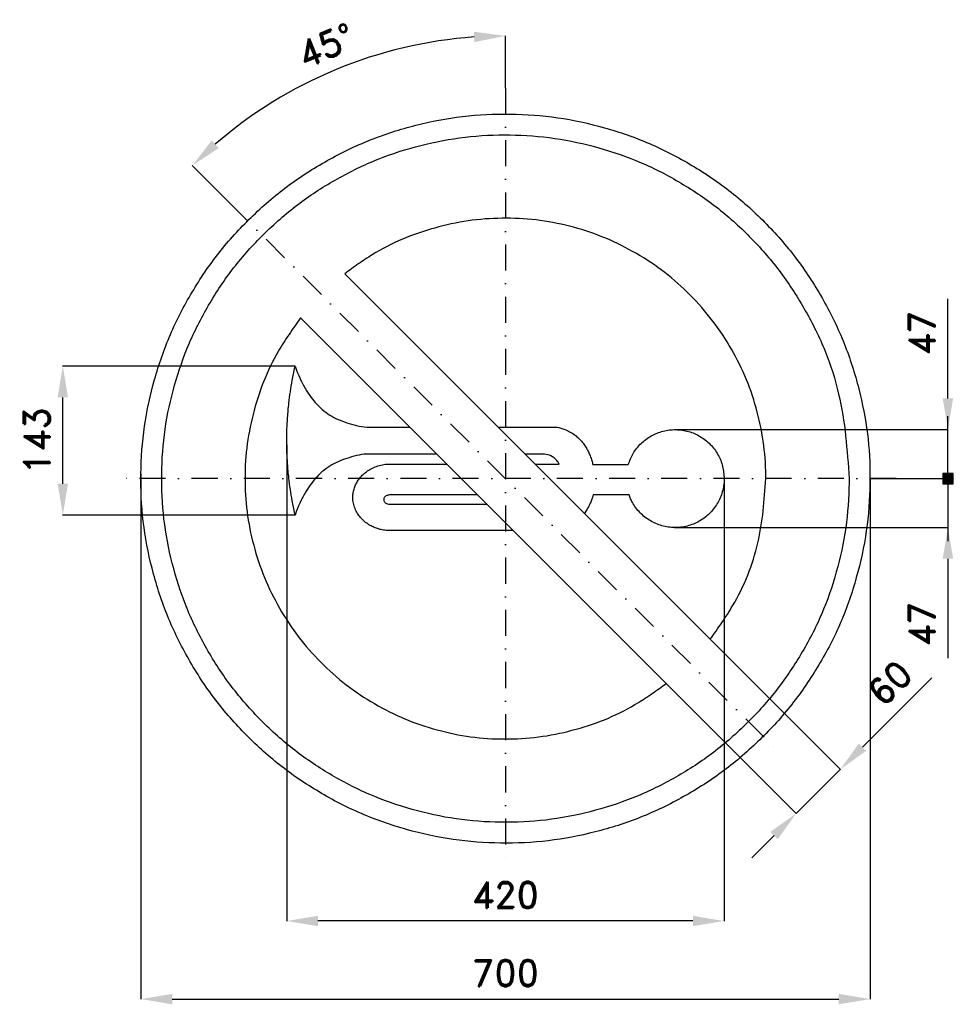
# Model space of a CAD drawing. Header units: millimetres. Extents: x -466 to 430, y -505 to 441.
import ezdxf

# ---------------------------------------------------------------- set-up
doc = ezdxf.new("R2010")
doc.units = ezdxf.units.MM
doc.header["$LTSCALE"] = 5
doc.linetypes.add('ČERCHOVANÁX2', pattern=[2, 1, -0.5, 0, -0.5])
doc.layers.add('Kóty', color=2, linetype='Continuous')
doc.layers.add('Značka', color=7, linetype='Continuous')
doc.styles.get("Standard").update_dxf_attribs({"font": 'romand.shx', "height": 25})
doc.dimstyles.get("Standard").update_dxf_attribs({"dimtxt": 25, "dimasz": 30, "dimexe": 0.18, "dimexo": 0.0625, "dimgap": 12.5, "dimtad": 1, "dimdec": 0, "dimzin": 0, "dimdsep": 46, "dimtxsty": 'Standard', "dimcen": 0.09, "dimadec": 0, "dimazin": 0, "dimtfac": 1, "dimtdec": 0, "dimtofl": 0, "dimtmove": 0, "dimatfit": 3, "dimfxl": 1, "dimtolj": 1, "dimtzin": 0, "dimarcsym": 0})

# ---------------------------------------------------------------- blocks, each defined once
blk = doc.blocks.new('*D2')
at = {"layer": 'Defpoints', "color": 0, "transparency": 16777216}
for p in [(-349.92, 4.7), (350.05, 0.12), (350.05, -499.82)]:
    blk.add_point(p, dxfattribs=at)
at = {"layer": 'Kóty', "color": 0, "lineweight": -2, "transparency": 16777216}
for p, q in [((-349.92, 4.64), (-349.92, -500)), ((350.05, 0.06), (350.05, -500)), ((-319.92, -499.82), (320.05, -499.82))]:
    blk.add_line(p, q, dxfattribs=at)
at = {"layer": 'Kóty', "color": 0, "transparency": 16777216}
for points in [[(-319.92, -494.82), (-319.92, -504.82), (-349.92, -499.82)], [(320.05, -494.82), (320.05, -504.82), (350.05, -499.82)]]:
    blk.add_solid(points, dxfattribs=at)
at = {"layer": 'Kóty', "color": 0, "transparency": 16777216, "insert": (0.06, -474.82), "char_height": 25, "attachment_point": 5}
blk.add_mtext('\\A1;700', dxfattribs=at)
blk = doc.blocks.new('*D3')
at = {"layer": 'Defpoints', "color": 0, "transparency": 16777216}
for p in [(-424.98, 108), (-201.97, 108), (-201.97, -35)]:
    blk.add_point(p, dxfattribs=at)
at = {"layer": 'Kóty', "color": 0, "lineweight": -2, "transparency": 16777216}
for p, q in [((-202.0325, 108), (-425.16, 108)), ((-424.98, -5), (-424.98, 78)), ((-202.0325, -35), (-425.16, -35))]:
    blk.add_line(p, q, dxfattribs=at)
at = {"layer": 'Kóty', "color": 0, "transparency": 16777216}
for points in [[(-429.98, 78), (-419.98, 78), (-424.98, 108)], [(-429.98, -5), (-419.98, -5), (-424.98, -35)]]:
    blk.add_solid(points, dxfattribs=at)
at = {"layer": 'Kóty', "color": 0, "transparency": 16777216, "insert": (-449.98, 36.5), "char_height": 25, "attachment_point": 5, "rotation": 90}
blk.add_mtext('\\A1;143', dxfattribs=at)
blk = doc.blocks.new('*D4')
at = {"layer": 'Defpoints', "color": 0, "transparency": 16777216}
for p in [(-210.01, 32.4), (209.99, -0.61), (-210.01, -424.82)]:
    blk.add_point(p, dxfattribs=at)
at = {"layer": 'Kóty', "color": 0, "lineweight": -2, "transparency": 16777216}
for p, q in [((-210.01, 32.34), (-210.01, -425)), ((209.99, -0.67), (209.99, -425)), ((179.99, -424.82), (-180.01, -424.82))]:
    blk.add_line(p, q, dxfattribs=at)
at = {"layer": 'Kóty', "color": 0, "transparency": 16777216}
for points in [[(-180.01, -419.82), (-180.01, -429.82), (-210.01, -424.82)], [(179.99, -419.82), (179.99, -429.82), (209.99, -424.82)]]:
    blk.add_solid(points, dxfattribs=at)
at = {"layer": 'Kóty', "color": 0, "transparency": 16777216, "insert": (-0.01, -399.82), "char_height": 25, "attachment_point": 5}
blk.add_mtext('\\A1;420', dxfattribs=at)
blk = doc.blocks.new('*D5')
at = {"layer": 'Defpoints', "color": 0, "transparency": 16777216}
for p in [(-110.03, 410.63), (0, 375), (-265.2, 265.19), (265.18, -265.18), (0, -375)]:
    blk.add_point(p, dxfattribs=at)
at = {"layer": 'Kóty', "color": 0, "lineweight": -2, "transparency": 16777216}
for p, q in [((0, 375.06), (0, 425.29)), ((-265.24, 265.24), (-300.73, 300.73))]:
    blk.add_line(p, q, dxfattribs=at)
blk.add_arc((0, 0), 425.12, 94.04412, 130.95588, dxfattribs=at)
at = {"layer": 'Kóty', "color": 0, "transparency": 16777216}
for points in [[(-30.16, 429.05), (-29.8, 419.06), (0, 425.11)], [(-275.25, 317.39), (-282.06, 324.71), (-300.6, 300.6)]]:
    blk.add_solid(points, dxfattribs=at)
at = {"layer": 'Kóty', "color": 0, "transparency": 16777216, "insert": (-172.25, 415.85), "char_height": 25, "attachment_point": 5, "rotation": 22.5}
blk.add_mtext('\\A1;45°', dxfattribs=at)
blk = doc.blocks.new('*D6')
at = {"layer": 'Defpoints', "color": 0, "transparency": 16777216}
for p in [(196.76, -154.34), (154.34, -196.77), (321.58, -279.15)]:
    blk.add_point(p, dxfattribs=at)
at = {"layer": 'Kóty', "color": 0, "lineweight": -2, "transparency": 16777216}
for p, q in [((196.81, -154.39), (321.7, -279.28)), ((154.38, -196.81), (279.28, -321.71)), ((342.79, -257.94), (409.46, -191.27)), ((257.94, -342.79), (236.73, -364.01))]:
    blk.add_line(p, q, dxfattribs=at)
at = {"layer": 'Kóty', "color": 0, "transparency": 16777216}
for points in [[(339.25, -254.4), (346.32, -261.47), (321.58, -279.15)], [(254.4, -339.26), (261.47, -346.33), (279.15, -321.58)]]:
    blk.add_solid(points, dxfattribs=at)
at = {"layer": 'Kóty', "color": 0, "transparency": 16777216, "insert": (369.05, -196.32), "char_height": 25, "attachment_point": 5, "rotation": 45.00082}
blk.add_mtext('\\A1;60', dxfattribs=at)

msp = doc.modelspace()

# ---------------------------------------------------------------- hatches: boundary and pattern name
at = {"layer": 'Kóty'}
h = msp.add_hatch(color=256, dxfattribs=at)
h.dxf.hatch_style = 1
h.paths.add_polyline_path([(420.02, -5), (430.02, -5), (430.02, 5), (420.02, 5)])

# ---------------------------------------------------------------- linework, layer by layer
for p, q in [((424.84, 77), (424.84, 172.48)), ((424.84, 0), (424.84, 60)), ((163.67, 47), (425.02, 47)), ((350.05, 0), (425.02, 0)), ((424.84, 0), (424.84, -60)), ((162.43, -46.99), (425.02, -46.99)), ((424.84, -76.99), (424.84, -172.47))]:
    msp.add_line(p, q, dxfattribs=at)
msp.add_lwpolyline([(420.02, -5), (430.02, -5), (430.02, 5), (420.02, 5)], close=True, dxfattribs=at)
for points in [[(420.02, 5), (430.02, -5)], [(430.02, 5), (420.02, -5)], [(279.15, -321.58), (321.58, -279.15)]]:
    msp.add_lwpolyline(points, dxfattribs=at)
for points in [[(419.84, 77), (429.84, 77), (424.84, 47)], [(419.84, -76.99), (429.84, -76.99), (424.84, -46.99)]]:
    msp.add_solid(points, dxfattribs=at)
at = {"layer": 'Značka', "color": 6, "linetype": 'ČERCHOVANÁX2', "lineweight": 25, "ltscale": 5}
for p, q in [((0, 375), (0, -375)), ((375, 0), (-375, 0))]:
    msp.add_line(p, q, dxfattribs=at)
at = {"layer": 'Značka', "color": 6, "linetype": 'ČERCHOVANÁX2', "ltscale": 5}
msp.add_line((-265.2, 265.19), (265.18, -265.18), dxfattribs=at)
at = {"layer": 'Značka', "color": 5}
for points in [[(349.99, 0, -0.001598), (349.98, -2.29, -0.001491), (349.96, -4.58, -0.032172), (346.48, -50.21, -0.035727), (336.85, -95, -0.036663), (321.82, -138.26, -0.034749), (300.78, -178.95, -0.034042), (274.95, -216.77, -0.034458), (244.22, -250.71, -0.034559), (209.5, -280.56, -0.034426), (171.01, -305.37, -0.034392), (129.74, -325.22, -0.034421), (86.14, -339.23, -0.03443), (41.15, -347.72, -0.034418), (-4.59, -349.97, -0.034413), (-50.25, -346.53, -0.034418), (-95.01, -336.86, -0.034411), (-138.23, -321.72, -0.034418), (-178.96, -300.79, -0.034414), (-216.79, -274.98, -0.03442), (-250.72, -244.23, -0.034415), (-280.57, -209.5, -0.034419), (-305.38, -171.02, -0.034418), (-325.23, -129.75, -0.034422), (-339.24, -86.15, -0.034423), (-347.73, -41.16, -0.034414), (-349.98, 4.58, -0.034413), (-346.54, 50.24, -0.034416), (-336.87, 95, -0.034414), (-321.73, 138.22, -0.034418), (-300.8, 178.95, -0.034414), (-274.99, 216.78, -0.03442), (-244.24, 250.71, -0.034415), (-209.51, 280.56, -0.034419), (-171.03, 305.37, -0.034418), (-129.76, 325.22, -0.034422), (-86.16, 339.23, -0.034423), (-41.17, 347.72, -0.034413), (4.57, 349.97, -0.034424), (50.23, 346.53, -0.034417), (94.99, 336.86, -0.034419), (138.21, 321.72, -0.034409), (178.94, 300.79, -0.034418), (216.76, 274.98, -0.03441), (250.7, 244.23, -0.034418), (280.56, 209.5, -0.034491), (305.36, 171.02, -0.034425), (325.19, 129.76, -0.034081), (339.22, 86.15, -0.03279), (347.5, 43.38, -0.034266), (349.99, 0)], [(-65.92, 23.49), (-128.14, 23.48), (-129.45, 23.53), (-130.75, 23.57, 0.051812), (-140.55, 22.59, 0.028493), (-150.16, 20.04, 0.02248), (-158.65, 17.04, 0.035637), (-166.67, 13.12, 0.041045), (-174.36, 7.89, 0.037036), (-181.17, 1.51, 0.029795), (-186.59, -4.95, 0.024427), (-191.27, -11.95, 0.025703), (-196.35, -21.29, 0.022352), (-200.5, -31.06), (-201.25, -33.03), (-201.97, -35), (-202.45, -32.69), (-202.92, -30.38), (-203.8, -25.85), (-204.64, -21.31, -0.006761), (-206.47, -10.44, -0.01044), (-207.92, 0.48, -0.011704), (-209.18, 14.37, -0.003882), (-210.01, 28.3), (-210.01, 36.5), (-210.01, 44.7, -0.003515), (-209.16, 58.63, -0.010559), (-207.92, 72.52, -0.009725), (-206.46, 83.44, -0.0069), (-204.64, 94.31), (-203.8, 98.85), (-202.92, 103.38), (-202.45, 105.69), (-201.97, 108), (-201.24, 106.03), (-200.5, 104.06, 0.020058), (-196.34, 94.28, 0.027276), (-191.27, 84.95, 0.02615), (-186.6, 77.95, 0.029379), (-181.17, 71.49, 0.03624), (-174.35, 65.11, 0.041867), (-166.67, 59.88, 0.035806), (-158.65, 55.98, 0.019719), (-150.16, 52.96, 0.027864), (-140.55, 50.34, 0.05965), (-130.75, 49.43), (-129.43, 49.47), (-128.11, 49.52), (-91.95, 49.52)], [(-7.11, 49.52), (46.09, 49.52), (47.85, 49.5), (49.59, 49.37), (51.35, 49.04), (53.09, 48.57), (58.01, 46.68, -0.029888), (62.74, 44.42, -0.034906), (66.81, 41.74, -0.031317), (70.5, 38.53, -0.029724), (73.8, 34.95, -0.029646), (76.64, 31.01, -0.02255), (78.7, 27.51, -0.018083), (80.46, 23.85, -0.019904), (82.18, 19.57, -0.023996), (83.52, 15.17), (83.74, 14.29), (83.96, 13.41), (117.96, 13.41, -0.009668), (120.08, 18.83, -0.029263), (122.6, 24.04, -0.03864), (126.04, 29.12, -0.034301), (130.19, 33.67, -0.033125), (134.87, 37.68, -0.034318), (140.02, 41.01, -0.03467), (145.56, 43.68, -0.03439), (151.42, 45.56, -0.03433), (157.46, 46.7, -0.034435), (163.61, 47, -0.034449), (169.74, 46.54, -0.034434), (175.75, 45.24, -0.03445), (181.55, 43.21, -0.034315), (187.02, 40.4, -0.034363), (192.1, 36.93, -0.034742), (196.66, 32.8, -0.034368), (200.65, 28.14, -0.032731), (204, 22.97, -0.034574), (206.71, 17.43, -0.040993), (208.54, 11.58, -0.031755), (209.51, 5.84, -0.010436), (209.99, 0.01), (209.99, -0.3), (209.99, -0.61, -0.032731), (209.52, -6.74, -0.035742), (208.23, -12.75, -0.036451), (206.21, -18.56, -0.034723), (203.38, -24.02, -0.034068), (199.91, -29.1, -0.034472), (195.79, -33.66, -0.034577), (191.12, -37.67, -0.034465), (185.96, -41, -0.034381), (180.41, -43.67, -0.034439), (174.56, -45.55, -0.034409), (168.52, -46.69, -0.034388), (162.37, -46.99, -0.034454), (156.24, -46.53, -0.034301), (150.23, -45.23, -0.034429), (144.43, -43.2, -0.034837), (138.96, -40.39, -0.034432), (133.89, -36.92, -0.032852), (129.32, -32.79, -0.034583), (125.28, -28.14, -0.040446), (121.98, -22.96, -0.02158), (120.22, -19.33, -0.007101), (118.66, -15.59), (84.22, -15.59), (84.15, -16), (84.07, -16.41, -0.025096), (83.73, -17.68, -0.010954), (83.29, -18.93), (82.6, -20.76), (81.85, -22.57, -0.022112), (79.68, -27.08, -0.025196), (77.1, -31.37), (76.15, -32.77), (75.75, -33.34)], [(28.45, 13.97), (51.71, 13.97), (50.6, 15.73, 0.02534), (49.38, 17.39, 0.029693), (48.12, 18.75, 0.029195), (46.71, 19.95, 0.028871), (45.2, 20.98), (43.59, 21.82), (42.19, 22.39), (40.75, 22.84), (39.08, 23.22), (37.38, 23.46), (37.06, 23.49), (36.74, 23.52), (18.9, 23.51)], [(7.57, -50), (-110.43, -49.99), (-111.31, -49.98), (-112.2, -49.96, -0.032001), (-117.05, -49.49, -0.033958), (-121.8, -48.39, -0.031354), (-125.94, -46.92, -0.030712), (-129.87, -44.95, -0.037649), (-134.27, -42.02, -0.040642), (-138.16, -38.45, -0.041626), (-141.38, -34.47, -0.042965), (-143.89, -29.99, -0.048153), (-145.72, -24.91, -0.055258), (-146.48, -19.6), (-146.51, -18.82), (-146.52, -18.03, -0.00186), (-146.5, -17.24, -0.005589), (-146.48, -16.45, -0.040197), (-145.92, -12.13, -0.040986), (-144.67, -7.95, -0.037577), (-142.99, -4.24, -0.034169), (-140.79, -0.8, -0.040851), (-137.42, 3.16, -0.039496), (-133.46, 6.54, -0.039278), (-128.89, 9.44, -0.03648), (-123.92, 11.62, -0.040031), (-118.14, 13.25, -0.043276), (-112.2, 13.91), (-111.31, 13.93), (-110.43, 13.95), (-56.39, 13.96)], [(-26.69, -15.74), (-111.11, -15.7), (-111.25, -15.7), (-111.39, -15.71), (-112.17, -15.77), (-112.93, -15.93), (-113.67, -16.16), (-114.37, -16.48), (-115.05, -16.9), (-115.66, -17.42), (-116.15, -17.98), (-116.54, -18.62, 0.048825), (-116.78, -19.26, 0.057302), (-116.88, -19.93), (-116.89, -20.04), (-116.89, -20.15), (-116.89, -20.26), (-116.89, -20.37, 0.026397), (-116.85, -20.69), (-116.78, -21.01), (-116.68, -21.35), (-116.54, -21.68), (-116.24, -22.2), (-115.88, -22.66), (-115.37, -23.15), (-114.8, -23.57), (-114.06, -23.98), (-113.27, -24.28), (-112.34, -24.5), (-111.39, -24.59), (-111.25, -24.59), (-111.11, -24.6), (-17.99, -24.44)]]:
    msp.add_lwpolyline(points, format="xyb", dxfattribs=at)
at = {"layer": 'Značka', "color": 1}
for points in [[(329.99, 0), (329.98, -2.16, -0.001129), (329.96, -4.32, -0.032782), (326.7, -47.34, -0.035732), (317.6, -89.58, -0.036466), (303.42, -130.36, -0.034743), (283.59, -168.73, -0.034092), (259.24, -204.39, -0.034458), (230.26, -236.38, -0.034554), (197.53, -264.53, -0.03443), (161.24, -287.92, -0.034394), (122.33, -306.64, -0.034416), (81.22, -319.85, -0.034429), (38.79, -327.85, -0.034426), (-4.33, -329.97, -0.034412), (-47.38, -326.73, -0.034421), (-89.59, -317.61, -0.034417), (-130.33, -303.33, -0.034418), (-168.74, -283.6, -0.034413), (-204.4, -259.27, -0.034413), (-236.39, -230.27, -0.034419), (-264.54, -197.53, -0.034416), (-287.93, -161.25, -0.03442), (-306.65, -122.34, -0.034415), (-319.86, -81.23, -0.034415), (-327.86, -38.8, -0.034416), (-329.98, 4.32, -0.034411), (-326.74, 47.37, -0.034421), (-317.62, 89.58, -0.034417), (-303.34, 130.32, -0.034418), (-283.61, 168.73, -0.034413), (-259.28, 204.39, -0.034413), (-230.28, 236.38, -0.034419), (-197.54, 264.53, -0.034416), (-161.26, 287.92, -0.034423), (-122.35, 306.64, -0.034417), (-81.24, 319.85, -0.034417), (-38.81, 327.85, -0.034415), (4.31, 329.97, -0.03441), (47.37, 326.73, -0.034434), (89.57, 317.61, -0.034421), (130.3, 303.33, -0.034338), (168.72, 283.6, -0.034417), (204.41, 259.27, -0.034824), (236.37, 230.27, -0.034397), (264.43, 197.53, -0.032724), (287.91, 161.25, -0.034578), (306.93, 122.33, -0.040938), (319.84, 81.23, -0.031758), (326.61, 40.95, -0.010458), (329.99, 0)], [(-154.36, 196.77), (196.69, -154.27, 0.00535), (207.74, -138.45, 0.016057), (218.11, -122.16, 0.03727), (232.59, -92.76, 0.041216), (242.3, -61.54, 0.031311), (247.42, -30.99, 0.010343), (249.99, 0), (249.98, 1.64), (249.97, 3.27, 0.032776), (247.5, 35.87, 0.035731), (240.6, 67.86, 0.036465), (229.86, 98.76, 0.034752), (214.84, 127.82, 0.034092), (196.39, 154.84, 0.034454), (174.44, 179.08, 0.034545), (149.64, 200.4, 0.034432), (122.15, 218.12, 0.034384), (92.67, 232.3, 0.034356), (61.53, 242.31, 0.03442), (29.38, 248.38, 0.034721), (-3.28, 249.98, 0.034402), (-35.86, 247.48, 0.033168), (-67.87, 240.61, 0.034534), (-98.86, 229.92, 0.039195), (-127.83, 214.85, 0.015429), (-141.28, 206.09, 0.005157), (-154.36, 196.77)], [(-196.7, 154.27, 0.005747), (-207.8, 138.45, 0.01729), (-218.13, 122.16, 0.037255), (-232.38, 92.76, 0.03462), (-242.32, 61.54, 0.033865), (-248.37, 29.37, 0.034448), (-249.99, -3.27, 0.034551), (-247.53, -35.88, 0.03442), (-240.62, -67.86, 0.034399), (-229.81, -98.73, 0.034422), (-214.86, -127.82, 0.034414), (-196.42, -154.84, 0.034416), (-174.46, -179.08, 0.034426), (-149.65, -200.4, 0.034431), (-122.17, -218.12, 0.034415), (-92.69, -232.3, 0.034353), (-61.55, -242.31, 0.034427), (-29.4, -248.38, 0.034729), (3.26, -249.98, 0.034402), (35.84, -247.48, 0.033165), (67.85, -240.61, 0.034548), (98.84, -229.92, 0.039195), (127.81, -214.85, 0.015429), (141.26, -206.09, 0.005114), (154.34, -196.77), (-196.7, 154.27)]]:
    msp.add_lwpolyline(points, format="xyb", dxfattribs=at)

# ---------------------------------------------------------------- texts
at = {"layer": 'Kóty', "char_height": 25, "attachment_point": 5, "rotation": 90}
for insert in [(399.84, 139.74), (399.84, -139.73)]:
    msp.add_mtext('\\A1;47', dxfattribs=dict(at, insert=insert))

# ---------------------------------------------------------------- dimensions: what is measured, and where the dimension line sits
at = {"layer": 'Kóty'}
dim = msp.add_angular_dim_2l(base=(-110.03, 410.63), line1=((0, 375), (0, -375)), line2=((-265.2, 265.19), (265.18, -265.18)), dimstyle='Standard', dxfattribs=at)
dim.commit()
dim.dimension.update_dxf_attribs({"geometry": '*D5', "text_midpoint": (-172.25, 415.85)})
dim = msp.add_linear_dim(base=(-424.98, 108), p1=(-201.97, -35), p2=(-201.97, 108), angle=90, dimstyle='Standard', dxfattribs=at)
dim.commit()
dim.dimension.update_dxf_attribs({"geometry": '*D3', "text_midpoint": (-449.98, 36.5)})
for base, p1, p2, picture, middle in [((-210.01, -424.82), (209.99, -0.61), (-210.01, 32.4), '*D4', (-0.01, -399.82)), ((350.05, -499.82), (-349.92, 4.7), (350.05, 0.12), '*D2', (0.06, -474.82))]:
    dim = msp.add_linear_dim(base=base, p1=p1, p2=p2, dimstyle='Standard', dxfattribs=at)
    dim.commit()
    dim.dimension.update_dxf_attribs({"geometry": picture, "text_midpoint": middle})
dim = msp.add_aligned_dim(p1=(154.34, -196.77), p2=(196.76, -154.34), distance=-176.51, dimstyle='Standard', dxfattribs=at)
dim.commit()
dim.dimension.update_dxf_attribs({"geometry": '*D6', "text_midpoint": (369.05, -196.32)})

doc.saveas('drawing.dxf')
